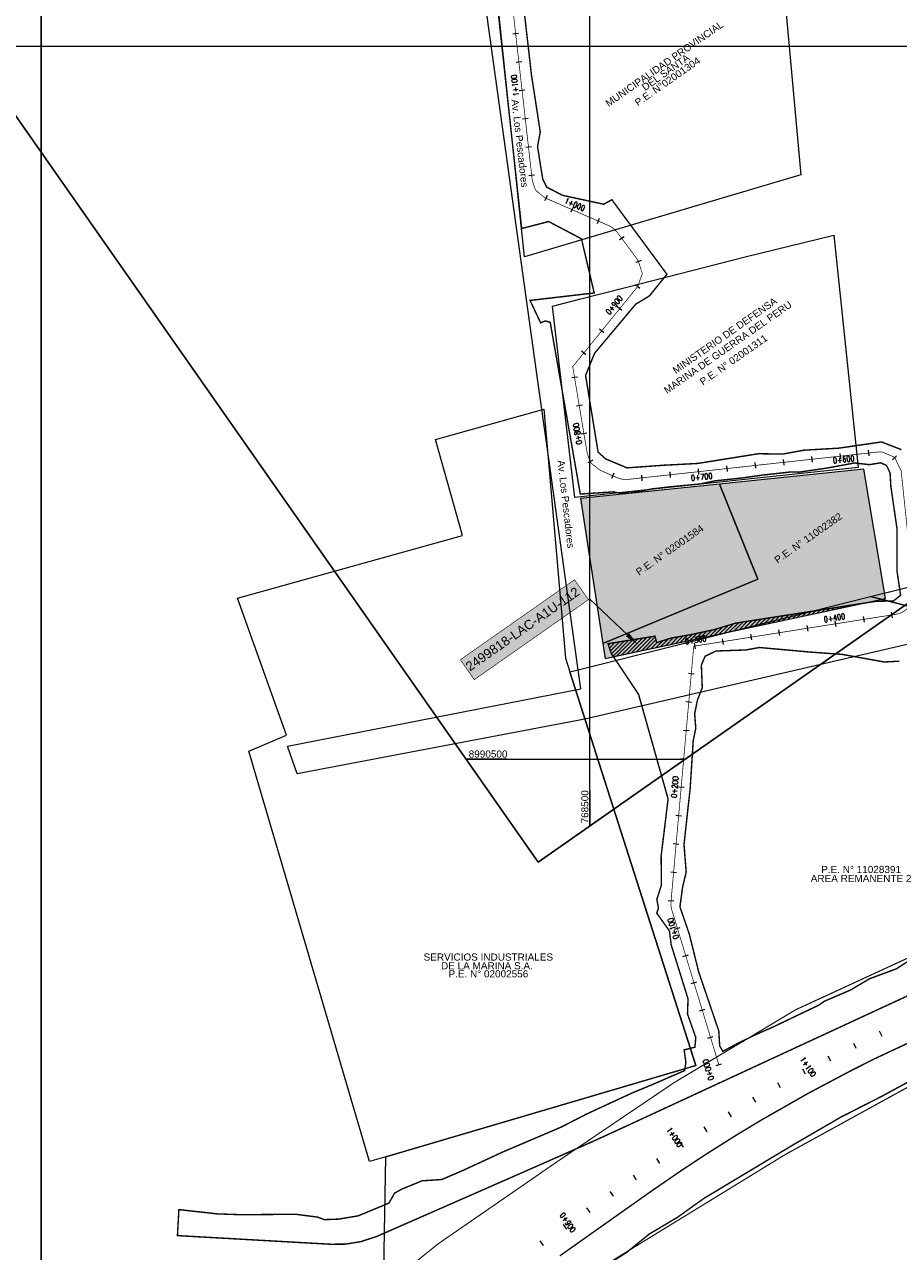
# Model space of a CAD drawing. Header units: millimetres. Extents: x 0 to 796729, y 0 to 9016813.
# Tile 4 of 17: x 768103 to 768716, y 8990155 to 8991015. Entities that reach past the tile are written whole.
import ezdxf
from ezdxf import colors
from ezdxf.entities.mleader import LeaderData, LeaderLine
from ezdxf.enums import TextEntityAlignment as Align
from ezdxf.math import Vec2, Vec3

# ---------------------------------------------------------------- set-up
doc = ezdxf.new("R2010")
doc.units = ezdxf.units.MM
doc.linetypes.add('TRAZO_Y_PUNTO', pattern=[1, 0.5, -0.25, 0, -0.25])
for name, color, linetype in [('Codigo', 7, 'Continuous'), ('COORD', 7, 'Continuous'), ('Eje_Lacramarca', 24, 'TRAZO_Y_PUNTO'), ('Estacas', 7, 'Continuous'), ('Faja Marginal', 190, 'Continuous'), ('GRILLA 3', 7, 'Continuous'), ('Leyenda', 7, 'Continuous'), ('Limite Constructivo', 230, 'Continuous'), ('MARCO', 7, 'Continuous'), ('N° de Partidas Electronicas', 7, 'Continuous'), ('Predios del Estado', 5, 'Continuous'), ('Predios Inscritos', 84, 'Continuous'), ('Progresiva', 7, 'Continuous'), ('SIN TASACION', 1, 'Continuous')]:
    doc.layers.add(name, color=color, linetype=linetype)
doc.layers.add('SOLIDO_PROP_PRIVADA', color=7, linetype='Continuous', true_color=0xcde7b6)
doc.styles.add('ROMANS', font='romans.shx', dxfattribs={"width": 0.75, "bigfont": 'bigfont.shx'})
doc.styles.add('SANSSERIF', font='sanss___.ttf')
doc.styles.get("Standard").update_dxf_attribs({"font": 'arial.ttf'})
doc.dimstyles.get("Standard").update_dxf_attribs({"dimtxt": 0.18, "dimasz": 0.18, "dimexe": 0.18, "dimexo": 0.0625, "dimgap": 0.09, "dimtad": 0, "dimtih": 1, "dimtoh": 1, "dimdec": 4, "dimzin": 0, "dimdsep": 46, "dimtxsty": 'Standard', "dimcen": 0.09, "dimadec": 0, "dimazin": 0, "dimtfac": 1, "dimtdec": 4, "dimtofl": 0, "dimtmove": 0, "dimatfit": 3, "dimfxl": 1, "dimtolj": 1, "dimtzin": 0, "dimarcsym": 0})
picture_1 = doc.add_image_def('image1.ecw', size_in_pixel=(287180, 487828))

# ---------------------------------------------------------------- blocks, each defined once
blk = doc.blocks.new('*D7')
at = {"layer": 'COORD', "color": 0, "lineweight": -2, "transparency": 16777216}
blk.add_line((768500, 8990453.29), (768500, 8990477.87), dxfattribs=at)
at = {"layer": 'Defpoints', "color": 0, "transparency": 16777216}
for p in [(768500, 8990454.23), (768500, 8990453.23), (0, 25.38)]:
    blk.add_point(p, dxfattribs=at)
at = {"layer": 'COORD', "color": 0, "transparency": 16777216, "insert": (768496.45, 8990466.55), "char_height": 5, "attachment_point": 5, "rotation": 90}
blk.add_mtext('\\A1;768500', dxfattribs=at)
blk = doc.blocks.new('*D8')
at = {"layer": 'COORD', "color": 0, "lineweight": -2, "transparency": 16777216}
blk.add_line((769000, 8990803.39), (769000, 8990827.97), dxfattribs=at)
at = {"layer": 'Defpoints', "color": 0, "transparency": 16777216}
for p in [(769000, 8990804.33), (769000, 8990803.33), (0, 375.48)]:
    blk.add_point(p, dxfattribs=at)
at = {"layer": 'COORD', "color": 0, "transparency": 16777216, "insert": (768996.45, 8990816.65), "char_height": 5, "attachment_point": 5, "rotation": 90}
blk.add_mtext('\\A1;769000', dxfattribs=at)
blk = doc.blocks.new('*D9')
at = {"layer": 'COORD', "color": 0, "lineweight": -2, "transparency": 16777216}
blk.add_line((769500, 8991153.5), (769500, 8991178.08), dxfattribs=at)
at = {"layer": 'Defpoints', "color": 0, "transparency": 16777216}
for p in [(769500, 8991154.43), (769500, 8991153.43), (0, 725.58)]:
    blk.add_point(p, dxfattribs=at)
at = {"layer": 'COORD', "color": 0, "transparency": 16777216, "insert": (769496.45, 8991166.76), "char_height": 5, "attachment_point": 5, "rotation": 90}
blk.add_mtext('\\A1;769500', dxfattribs=at)
blk = doc.blocks.new('*D10')
at = {"layer": 'COORD', "color": 0, "lineweight": -2, "transparency": 16777216}
blk.add_line((768413.3, 8990500), (768441.81, 8990500), dxfattribs=at)
at = {"layer": 'Defpoints', "color": 0, "transparency": 16777216}
for p in [(768413.24, 8990500), (768414.24, 8990500), (740.3, 0)]:
    blk.add_point(p, dxfattribs=at)
at = {"layer": 'COORD', "color": 0, "transparency": 16777216, "insert": (768428.53, 8990503.55), "char_height": 5, "attachment_point": 5}
blk.add_mtext('\\A1;8990500', dxfattribs=at)
blk = doc.blocks.new('*D13')
at = {"layer": 'COORD', "color": 0, "lineweight": -2, "transparency": 16777216}
blk.add_line((768305.31, 8992000), (768333.82, 8992000), dxfattribs=at)
at = {"layer": 'Defpoints', "color": 0, "transparency": 16777216}
for p in [(768305.25, 8992000), (768306.25, 8992000), (632.31, 0)]:
    blk.add_point(p, dxfattribs=at)
at = {"layer": 'COORD', "color": 0, "transparency": 16777216, "insert": (768320.53, 8991996.45), "char_height": 5, "attachment_point": 5}
blk.add_mtext('\\A1;8992000', dxfattribs=at)

msp = doc.modelspace()

# ---------------------------------------------------------------- hatches: boundary and pattern name
at = {"layer": 'Codigo', "linetype": 'Continuous', "lineweight": 13, "ltscale": 0.1, "true_color": 0xffffff}
h = msp.add_hatch(color=7, dxfattribs=at)
h.dxf.hatch_style = 1
h.paths.add_polyline_path([(768498.97, 8990611.86), (768489.18, 8990625.83), (768409.09, 8990569.72), (768418.87, 8990555.75)])
at = {"layer": 'SIN TASACION'}
h = msp.add_hatch(dxfattribs=at)
h.set_pattern_fill('ANSI31', color=1, scale=0.6000010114)
h.paths.add_polyline_path([(768691.93, 8990609.36), (768516.46, 8990571.9), (768514.9, 8990574.26), (768512.66, 8990581.01), (768545.63, 8990586.25), (768546.8, 8990581.69), (768556.92, 8990584.92), (768570.14, 8990587.23), (768586.87, 8990590.78), (768602.38, 8990595.43)])
at = {"layer": 'SOLIDO_PROP_PRIVADA', "transparency": 33554556}
h = msp.add_hatch(color=256, dxfattribs=at)
h.dxf.hatch_style = 1
h.paths.add_polyline_path([(769011.64, 8992163.83), (769080.85, 8992098.76), (769041.47, 8992056.87), (768994.11, 8992101.39), (768954.73, 8992059.49), (768932.87, 8992080.04)])
h.paths.add_polyline_path([(768730.68, 8992140.93), (768677.11, 8992081.54), (768593.56, 8992156.88), (768647.14, 8992216.28)])
h.paths.add_polyline_path([(768593.56, 8992156.88), (768625.11, 8992128.42), (768571.54, 8992069.01), (768549.18, 8992089.02), (768541.56, 8992203.76)])
h.paths.add_polyline_path([(768677.11, 8992081.54), (768623.52, 8992022.13), (768571.54, 8992069.01), (768625.11, 8992128.42)])
h.paths.add_polyline_path([(768503.48, 8992200.34), (768512.99, 8992000.56), (768313.22, 8991991.05), (768308.46, 8992090.94), (768408.35, 8992095.7), (768403.6, 8992195.58)])
h.paths.add_polyline_path([(768772.13, 8991642.09), (768360.9, 8991564.18), (768356.63, 8991586.84), (768410.84, 8991597.04), (768395.75, 8991677.18), (768752.52, 8991746.23)])
h.paths.add_polyline_path([(768376.91, 8991567.22), (768603.88, 8991610.21), (768605.79, 8991588.5), (768379.84, 8991549.46), (768376.91, 8991567.22)])
h.paths.add_polyline_path([(768605.79, 8991588.5), (768613.94, 8991495.46), (768394.93, 8991457.69), (768379.84, 8991549.46)])
h.paths.add_polyline_path([(768410.02, 8991365.92), (768394.93, 8991457.69), (768613.94, 8991495.46), (768622.1, 8991402.41)])
h.paths.add_polyline_path([(768425.11, 8991274.15), (768410.02, 8991365.92), (768622.1, 8991402.41), (768630.11, 8991309.36)])
h.paths.add_polyline_path([(768440.2, 8991182.39), (768425.11, 8991274.15), (768630.11, 8991309.36), (768639.04, 8991211.76)])
h.paths.add_polyline_path([(768707.43, 8990612.67), (768692.22, 8990703.51), (768590.76, 8990692.96), (768617.76, 8990626.21), (768509.06, 8990581.04), (768510.67, 8990570.67)])
h.paths.add_polyline_path([(768590.76, 8990692.96), (768493.29, 8990682.83), (768509.06, 8990581.04), (768617.76, 8990626.21)])
h.paths.add_polyline_path([(769109.23, 8991289.15), (768970.25, 8991148.13), (768956.73, 8991161.48), (768971.79, 8991223.89), (768995.09, 8991287.31), (769032.31, 8991364.96)])
h.paths.add_polyline_path([(769001.13, 8991117.33), (769039.46, 8991080.72), (768979.8, 8991018.78), (768941.47, 8991055.39)])

# ---------------------------------------------------------------- linework, layer by layer
at = {"layer": 'Codigo', "color": 250, "lineweight": 13, "const_width": 0.417, "elevation": 28.41}
msp.add_lwpolyline([(768409.09, 8990569.72), (768489.18, 8990625.83), (768498.97, 8990611.86), (768418.87, 8990555.75)], close=True, dxfattribs=at)
at = {"layer": 'Eje_Lacramarca', "linetype": 'TRAZO_Y_PUNTO', "lineweight": 13, "ltscale": 20, "const_width": 0.5, "flags": 128}
msp.add_lwpolyline([(768590.4, 8990285.71), (768588.21, 8990292.88), (768587.49, 8990295.28), (768586.76, 8990297.67), (768584.58, 8990304.84), (768581.67, 8990314.41), (768578.77, 8990323.98), (768575.86, 8990333.55), (768572.95, 8990343.12), (768570.04, 8990352.68), (768567.14, 8990362.25), (768564.23, 8990371.82), (768561.32, 8990381.39), (768558.85, 8990389.53), (768558.41, 8990390.96), (768557.46, 8990394.09), (768557.43, 8990394.2), (768557.18, 8990395.12), (768556.86, 8990397.04), (768556.79, 8990399.36), (768556.81, 8990399.62), (768556.83, 8990399.95), (768556.91, 8990400.74), (768557.2, 8990404.03), (768557.79, 8990410.7), (768558.68, 8990420.66), (768559.57, 8990430.62), (768560.45, 8990440.58), (768561.34, 8990450.54), (768562.23, 8990460.5), (768563.11, 8990470.46), (768564, 8990480.42), (768564.89, 8990490.39), (768565.78, 8990500.35), (768566.66, 8990510.31), (768567.11, 8990515.29), (768567.55, 8990520.27), (768568.44, 8990530.23), (768569.32, 8990540.19), (768570.21, 8990550.15), (768571.1, 8990560.11), (768571.72, 8990567.08), (768572.27, 8990573.24), (768572.77, 8990578.88), (768572.8, 8990579.21), (768575.04, 8990579.56), (768578.35, 8990580.08), (768578.45, 8990580.1), (768578.63, 8990580.13), (768579.51, 8990580.26), (768579.83, 8990580.32), (768580.09, 8990580.36), (768580.23, 8990580.38), (768581.42, 8990580.57), (768581.42, 8990580.57), (768581.6, 8990580.59), (768581.95, 8990580.65), (768582.39, 8990580.72), (768582.49, 8990580.74), (768582.69, 8990580.77), (768583.31, 8990580.86), (768583.45, 8990580.89), (768583.45, 8990580.89), (768583.49, 8990580.89), (768583.49, 8990580.89), (768583.55, 8990580.9), (768583.61, 8990580.91), (768583.71, 8990580.93), (768583.76, 8990580.94), (768583.8, 8990580.94), (768583.82, 8990580.95), (768583.84, 8990580.95), (768583.86, 8990580.95), (768583.87, 8990580.95), (768583.88, 8990580.96), (768583.91, 8990580.96), (768583.91, 8990580.96), (768584.04, 8990580.98), (768584.06, 8990580.98), (768584.12, 8990580.99), (768584.18, 8990581), (768584.26, 8990581.01), (768584.32, 8990581.02), (768584.48, 8990581.05), (768588.43, 8990581.67), (768593.37, 8990582.45), (768603.25, 8990584.01), (768608.19, 8990584.79), (768613.13, 8990585.57), (768615.76, 8990585.99), (768617.39, 8990586.24), (768618.99, 8990586.5), (768623, 8990587.13), (768632.88, 8990588.69), (768642.76, 8990590.25), (768652.64, 8990591.81), (768662.52, 8990593.37), (768672.39, 8990594.92), (768682.27, 8990596.48), (768692.15, 8990598.04), (768702.03, 8990599.6), (768708.56, 8990600.63), (768711.9, 8990601.16), (768714.38, 8990601.55), (768716.1, 8990601.93), (768717.66, 8990602.45), (768718.79, 8990602.96), (768719.97, 8990603.62), (768721.2, 8990604.46), (768721.93, 8990605.05), (768723.13, 8990606.22), (768724.03, 8990607.28), (768725.64, 8990609.87), (768726.66, 8990612.63), (768727.09, 8990618.09), (768726.62, 8990622.55), (768725.58, 8990632.5), (768724.55, 8990642.45), (768723.51, 8990652.39), (768722.47, 8990662.34), (768721.43, 8990672.28), (768720.4, 8990682.23), (768719.36, 8990692.18), (768718.34, 8990701.9), (768718.32, 8990702.12), (768714.06, 8990710.97), (768712.79, 8990712.12), (768705.27, 8990715.34), (768701.63, 8990715.38), (768695.31, 8990714.69), (768685.37, 8990713.6), (768675.43, 8990712.51), (768665.49, 8990711.42), (768655.55, 8990710.33), (768645.61, 8990709.25), (768640.64, 8990708.7), (768635.67, 8990708.16), (768625.73, 8990707.07), (768615.79, 8990705.98), (768605.85, 8990704.89), (768595.91, 8990703.8), (768585.97, 8990702.71), (768576.03, 8990701.62), (768566.09, 8990700.53), (768556.15, 8990699.44), (768546.21, 8990698.35), (768536.27, 8990697.26), (768526.63, 8990696.2), (768526.63, 8990696.2), (768526.33, 8990696.17), (768522.68, 8990696.31), (768522.67, 8990696.31), (768522.67, 8990696.31), (768518.88, 8990697.44), (768516.72, 8990698.4), (768507.59, 8990702.48), (768506.92, 8990702.77), (768501.11, 8990707.34), (768500.09, 8990708.83), (768498.15, 8990714.11), (768497.43, 8990718.39), (768495.78, 8990728.25), (768494.13, 8990738.12), (768492.48, 8990747.98), (768490.83, 8990757.84), (768489.18, 8990767.71), (768489.04, 8990768.58), (768487.99, 8990774.81), (768487.91, 8990775.32), (768491.67, 8990779.95), (768492.21, 8990780.62), (768492.79, 8990781.33), (768494.91, 8990783.95), (768498.06, 8990787.83), (768498.39, 8990788.23), (768499.92, 8990790.12), (768499.92, 8990790.12), (768501.95, 8990792.62), (768502.28, 8990793.03), (768502.28, 8990793.03), (768508.25, 8990800.39), (768514.55, 8990808.15), (768520.85, 8990815.92), (768527.15, 8990823.68), (768533.32, 8990831.28), (768533.45, 8990831.45), (768536.7, 8990840.48), (768536.7, 8990840.71), (768533.74, 8990849.83), (768533.59, 8990850.03), (768527.65, 8990858.07), (768521.71, 8990866.12), (768519.36, 8990869.3), (768516.61, 8990872.15), (768514.91, 8990873.33), (768513.22, 8990874.19), (768505.79, 8990877.43), (768496.62, 8990881.42), (768487.46, 8990885.42), (768478.29, 8990889.41), (768469.12, 8990893.41), (768468.54, 8990893.66), (768462.4, 8990898.55), (768461.61, 8990899.74), (768459.54, 8990905.84), (768459.14, 8990909.32), (768458.02, 8990919.26), (768456.89, 8990929.2), (768455.77, 8990939.13), (768454.64, 8990949.07), (768453.52, 8990959.01), (768452.39, 8990968.94), (768451.27, 8990978.88), (768450.14, 8990988.81), (768449.02, 8990998.75), (768447.89, 8991008.69), (768446.77, 8991018.62), (768445.65, 8991028.56), (768445.45, 8991030.28), (768446.62, 8991038.04), (768446.75, 8991038.34), (768451.09, 8991043.86), (768451.09, 8991043.86), (768451.5, 8991044.17), (768452.53, 8991044.93), (768452.53, 8991044.93), (768453.43, 8991045.6), (768461.48, 8991051.54), (768461.87, 8991051.83), (768465.89, 8991054.8), (768469.91, 8991057.77), (768473.93, 8991060.74), (768477.95, 8991063.71), (768479.06, 8991064.53), (768482.52, 8991067.09), (768482.87, 8991067.34), (768484.88, 8991067.57), (768484.97, 8991067.58), (768485, 8991067.59), (768485.38, 8991067.63), (768485.47, 8991067.64), (768485.77, 8991067.67), (768485.96, 8991067.69), (768486.06, 8991067.71), (768486.09, 8991067.71), (768486.13, 8991067.71), (768486.2, 8991067.72), (768486.21, 8991067.72), (768486.8, 8991067.79), (768486.98, 8991067.81), (768486.99, 8991067.81), (768487.12, 8991067.83), (768487.57, 8991067.88), (768496.19, 8991068.85), (768506.12, 8991069.97), (768516.06, 8991071.09), (768526, 8991072.21), (768535.93, 8991073.34), (768545.87, 8991074.46), (768555.81, 8991075.58), (768565.74, 8991076.7), (768575.68, 8991077.82), (768585.62, 8991078.95), (768595.56, 8991080.07), (768605.49, 8991081.19), (768615.43, 8991082.31), (768625.37, 8991083.43), (768625.79, 8991083.48), (768631.01, 8991085.06), (768634.35, 8991087.39), (768635.12, 8991088.15), (768636.37, 8991089.67), (768637.01, 8991090.64), (768637.95, 8991092.43), (768638.29, 8991093.27), (768639.03, 8991096.03), (768639.23, 8991099.01), (768638.75, 8991102.37), (768637.43, 8991105.72), (768635.19, 8991108.85), (768632.58, 8991111.66), (768631.01, 8991113.35), (768629.74, 8991114.71), (768626.36, 8991118.34), (768624.2, 8991120.67), (768617.39, 8991128), (768610.59, 8991135.32), (768603.78, 8991142.65), (768596.97, 8991149.97), (768590.17, 8991157.3), (768583.36, 8991164.62), (768576.55, 8991171.95), (768569.74, 8991179.28), (768562.94, 8991186.6), (768561.98, 8991187.63), (768556.13, 8991193.93), (768549.32, 8991201.25), (768546.5, 8991204.29), (768541.8, 8991207.71), (768540.46, 8991208.26), (768533.26, 8991208.98), (768532.02, 8991208.8), (768522.12, 8991207.39), (768512.23, 8991205.98), (768502.33, 8991204.56), (768492.43, 8991203.15), (768482.53, 8991201.74), (768472.63, 8991200.33), (768467.62, 8991199.61), (768462.7, 8991199.72), (768456.4, 8991202.48), (768454.15, 8991204.55), (768450.49, 8991212.42), (768450.31, 8991213.6), (768448.87, 8991223.5), (768447.42, 8991233.39), (768445.98, 8991243.29), (768444.53, 8991253.18), (768443.09, 8991263.08), (768441.65, 8991272.97), (768440.2, 8991282.87), (768438.76, 8991292.76), (768437.31, 8991302.66), (768435.87, 8991312.55), (768434.42, 8991322.45), (768432.98, 8991332.34), (768431.98, 8991339.18), (768431.23, 8991342.17), (768430.65, 8991343.54), (768428.09, 8991347.31), (768425.4, 8991350.19), (768418.6, 8991357.52), (768411.79, 8991364.84), (768404.98, 8991372.17), (768403.87, 8991373.37), (768400.2, 8991380.3), (768400.11, 8991380.72), (768400.49, 8991388.14), (768401.22, 8991390.52), (768404.16, 8991400.08), (768407.1, 8991409.64), (768410.04, 8991419.2), (768412.98, 8991428.76), (768414.32, 8991433.1), (768414.97, 8991438.25), (768414.96, 8991438.49), (768413.85, 8991443.32), (768411.94, 8991447.96), (768408.13, 8991457.21), (768404.32, 8991466.45), (768400.51, 8991475.7), (768396.7, 8991484.95), (768392.9, 8991494.19), (768389.09, 8991503.44), (768385.28, 8991512.69), (768381.47, 8991521.93), (768381.34, 8991522.26), (768379.03, 8991527.85), (768376.12, 8991534.93), (768374.62, 8991538.58), (768380.23, 8991540.9), (768386.76, 8991543.58), (768390.94, 8991545.31), (768394.95, 8991546.96), (768404.2, 8991550.77), (768410.07, 8991553.19), (768410.42, 8991553.33), (768410.84, 8991553.51), (768413.29, 8991554.89), (768414.51, 8991555.83), (768415.34, 8991556.6), (768416.36, 8991557.73), (768417.83, 8991559.86), (768418.64, 8991561.51), (768419.16, 8991562.78), (768419.42, 8991563.39), (768423.01, 8991572.01), (768426.86, 8991581.24), (768430.7, 8991590.47), (768434.55, 8991599.7), (768437.54, 8991606.88), (768438.54, 8991608.86), (768442.33, 8991613.1), (768446.06, 8991615.18), (768449.6, 8991616.08), (768455.88, 8991616.88), (768465.8, 8991618.16), (768475.72, 8991619.43), (768485.64, 8991620.7), (768495.56, 8991621.97), (768500.52, 8991622.6), (768505.48, 8991623.24), (768509.07, 8991623.7), (768513.02, 8991623.69), (768515.38, 8991623.18), (768516.83, 8991622.66), (768524.64, 8991619.4), (768533.87, 8991615.56), (768539.95, 8991613.03), (768541.82, 8991612.24), (768543.12, 8991611.77), (768543.56, 8991611.64), (768546.1, 8991611.16), (768547.62, 8991611.08), (768548.76, 8991611.12), (768552.94, 8991612.03), (768553, 8991612.05), (768553.42, 8991612.22), (768553.77, 8991612.36), (768562.19, 8991615.83), (768571.43, 8991619.64), (768577.17, 8991622), (768580.46, 8991623.87), (768584.51, 8991628.41), (768586, 8991631.98), (768586.42, 8991637.96), (768585.92, 8991641.89), (768584.63, 8991651.81), (768583.35, 8991661.72), (768582.06, 8991671.64), (768580.78, 8991681.56), (768579.49, 8991691.48), (768578.21, 8991701.39), (768576.92, 8991711.31), (768575.64, 8991721.23), (768574.35, 8991731.14), (768573.07, 8991741.06), (768571.78, 8991750.98), (768570.49, 8991760.89), (768569.21, 8991770.81), (768567.92, 8991780.73), (768566.94, 8991788.33), (768566.46, 8991790.61), (768565.92, 8991792.16), (768563.95, 8991795.59), (768561.28, 8991799.08), (768555.21, 8991807.03), (768551.26, 8991812.19), (768549.48, 8991815.19), (768549.29, 8991815.62), (768548.28, 8991819.45), (768547.56, 8991824.96), (768546.28, 8991834.88), (768544.99, 8991844.8), (768543.71, 8991854.71), (768542.42, 8991864.63), (768541.14, 8991874.55), (768539.85, 8991884.47), (768538.57, 8991894.38), (768537.28, 8991904.3), (768536, 8991914.22), (768534.71, 8991924.13), (768533.43, 8991934.05), (768532.14, 8991943.97), (768530.86, 8991953.89), (768530.21, 8991958.84), (768529.57, 8991963.8), (768528.93, 8991968.76), (768528.29, 8991973.72), (768527, 8991983.64), (768526.36, 8991988.6), (768526.07, 8991990.83), (768525.81, 8991992.8), (768525.72, 8991993.55), (768525.56, 8991994.75), (768524.43, 8992003.47), (768523.15, 8992013.39), (768521.86, 8992023.31), (768520.58, 8992033.22), (768519.89, 8992038.54), (768519.78, 8992042.68), (768519.83, 8992043.17), (768521.65, 8992049.69), (768523.25, 8992052.45), (768525.9, 8992055.57), (768529.18, 8992058.11), (768530.66, 8992059.03), (768532.23, 8992060), (768536.67, 8992062.75), (768539.16, 8992064.3), (768542.15, 8992066.16), (768547.66, 8992069.57), (768556.15, 8992074.84), (768564.65, 8992080.12), (768570.67, 8992083.85), (768574.92, 8992086.49), (768579.17, 8992089.12), (768583.42, 8992091.76), (768585.65, 8992093.14), (768585.65, 8992093.14), (768585.67, 8992093.15), (768585.67, 8992093.16), (768587.66, 8992094.39), (768591.91, 8992097.03), (768596.16, 8992099.66), (768600.41, 8992102.3), (768600.67, 8992102.46), (768607.14, 8992106.48), (768615.64, 8992111.75), (768624.14, 8992117.02), (768632.63, 8992122.29), (768639.22, 8992126.38), (768641.21, 8992127.42), (768648.71, 8992128.58), (768651, 8992128.17), (768657.58, 8992124.55), (768659.34, 8992122.9), (768663.99, 8992118.53), (768666.63, 8992116.06), (768673.92, 8992109.21), (768675.62, 8992107.62), (768678.47, 8992105.51), (768678.47, 8992105.51), (768682.28, 8992103.98), (768682.49, 8992103.92), (768684.48, 8992103.59), (768684.5, 8992103.59), (768686.52, 8992103.53), (768692.06, 8992104.79), (768693.97, 8992105.79), (768700.64, 8992109.93), (768706.06, 8992113.29), (768709.13, 8992115.2), (768717.63, 8992120.47), (768726.13, 8992125.74), (768734.63, 8992131.01), (768743.12, 8992136.28), (768751.62, 8992141.56), (768760.12, 8992146.83), (768768.62, 8992152.1), (768777.11, 8992157.37), (768785.61, 8992162.64), (768785.74, 8992162.73), (768785.74, 8992162.73), (768785.74, 8992162.73), (768795.03, 8992165.69), (768798.27, 8992165.63), (768798.27, 8992165.63), (768804.75, 8992163.85), (768809.97, 8992160.31), (768809.97, 8992160.31), (768809.97, 8992160.31), (768809.97, 8992160.31), (768812.65, 8992157.81), (768819.94, 8992150.96), (768827.08, 8992144.25), (768827.23, 8992144.12), (768828.48, 8992142.94), (768829.66, 8992141.83), (768834.52, 8992137.27), (768834.6, 8992137.2), (768836.02, 8992135.87), (768837.69, 8992134.3), (768841.81, 8992130.43), (768849.1, 8992123.59), (768856.39, 8992116.74), (768863.69, 8992109.9), (768870.98, 8992103.06), (768878.27, 8992096.21), (768885.56, 8992089.37), (768886.93, 8992088.09), (768892.85, 8992082.53), (768900.14, 8992075.68), (768905.61, 8992070.55), (768905.91, 8992070.27), (768905.96, 8992070.22), (768906.03, 8992070.16), (768906.5, 8992069.71), (768906.57, 8992069.65), (768906.6, 8992069.62), (768906.63, 8992069.59), (768906.67, 8992069.56), (768906.67, 8992069.55), (768906.88, 8992069.36), (768906.88, 8992069.36), (768906.92, 8992069.32), (768906.94, 8992069.31), (768906.97, 8992069.28), (768907.03, 8992069.22), (768907.47, 8992068.8), (768907.53, 8992068.75), (768907.57, 8992068.71), (768908.57, 8992067.77), (768908.69, 8992067.66), (768908.83, 8992067.53), (768909.41, 8992066.99), (768909.43, 8992066.97), (768909.43, 8992066.97), (768909.52, 8992066.88), (768909.61, 8992066.8), (768909.64, 8992066.77), (768909.71, 8992066.71), (768910.07, 8992066.37), (768910.12, 8992066.32), (768910.2, 8992066.25), (768910.22, 8992066.23), (768910.7, 8992065.77), (768910.74, 8992065.74), (768910.77, 8992065.71), (768910.78, 8992065.7), (768910.98, 8992065.51), (768911.04, 8992065.46), (768911.04, 8992065.45), (768911.04, 8992065.45), (768911.09, 8992065.41), (768911.16, 8992065.35), (768911.23, 8992065.28), (768911.26, 8992065.25), (768911.28, 8992065.23), (768911.32, 8992065.19), (768911.36, 8992065.16), (768911.36, 8992065.16), (768911.99, 8992064.57), (768911.99, 8992064.57), (768912.09, 8992064.6), (768912.36, 8992064.68), (768912.37, 8992064.68), (768912.38, 8992064.69), (768912.94, 8992064.85), (768912.94, 8992064.85), (768912.95, 8992064.86), (768913.37, 8992064.98), (768913.52, 8992065.03), (768913.61, 8992065.06), (768913.73, 8992065.09), (768913.83, 8992065.12), (768913.85, 8992065.13), (768916.55, 8992065.95), (768920.36, 8992067.1), (768922.04, 8992067.6), (768922.57, 8992067.77), (768923.63, 8992068.08), (768923.63, 8992068.09), (768925.16, 8992068.55), (768934.73, 8992071.44), (768942.39, 8992073.75), (768944.26, 8992074.46), (768945.99, 8992075.38), (768949.05, 8992077.89), (768951.83, 8992080.85), (768958.68, 8992088.14), (768965.52, 8992095.44), (768972.36, 8992102.73), (768979.21, 8992110.02), (768986.05, 8992117.31), (768992.9, 8992124.6), (768999.74, 8992131.89), (769003.16, 8992135.54), (769006.58, 8992139.18), (769013.43, 8992146.48), (769014.71, 8992147.84)], dxfattribs=at)
at = {"layer": 'Estacas', "linetype": 'Continuous', "lineweight": 13}
for p, q in [((768704.88, 8990305.51), (768703.19, 8990309.13)), ((768704.88, 8990305.51), (768703.19, 8990309.13)), ((768686.84, 8990296.92), (768685.11, 8990300.53)), ((768686.84, 8990296.92), (768685.11, 8990300.53)), ((768668.95, 8990288.11), (768667.12, 8990291.67)), ((768668.95, 8990288.11), (768667.12, 8990291.67)), ((768651.22, 8990278.96), (768649.3, 8990282.47)), ((768651.22, 8990278.96), (768649.3, 8990282.47)), ((768633.67, 8990269.37), (768631.75, 8990272.88)), ((768633.67, 8990269.37), (768631.75, 8990272.88)), ((768616.36, 8990259.45), (768614.36, 8990262.91)), ((768616.36, 8990259.45), (768614.36, 8990262.91)), ((768599.24, 8990249.22), (768597.14, 8990252.63)), ((768599.24, 8990249.22), (768597.14, 8990252.63)), ((768582.31, 8990238.67), (768580.13, 8990242.03)), ((768582.31, 8990238.67), (768580.13, 8990242.03)), ((768565.57, 8990227.77), (768563.35, 8990231.1)), ((768565.57, 8990227.77), (768563.35, 8990231.1)), ((768549.1, 8990216.48), (768546.83, 8990219.77)), ((768549.1, 8990216.48), (768546.83, 8990219.77)), ((768532.74, 8990205.01), (768530.43, 8990208.28)), ((768532.74, 8990205.01), (768530.43, 8990208.28)), ((768516.41, 8990193.46), (768514.1, 8990196.73)), ((768516.41, 8990193.46), (768514.1, 8990196.73)), ((768500.08, 8990181.91), (768497.77, 8990185.18)), ((768500.08, 8990181.91), (768497.77, 8990185.18)), ((768483.76, 8990170.36), (768481.45, 8990173.63)), ((768483.76, 8990170.36), (768481.45, 8990173.63)), ((768467.43, 8990158.82), (768465.12, 8990162.08)), ((768467.43, 8990158.82), (768465.12, 8990162.08))]:
    msp.add_line(p, q, dxfattribs=at)
at = {"layer": 'Estacas', "lineweight": 13}
for points in [[(768449.88, 8991008.91), (768445.91, 8991008.46)], [(768452.13, 8990989.04), (768448.16, 8990988.59)], [(768454.38, 8990969.17), (768450.41, 8990968.72)], [(768456.63, 8990949.29), (768452.66, 8990948.84)], [(768458.88, 8990929.42), (768454.91, 8990928.97)], [(768461.13, 8990909.55), (768457.16, 8990909.1)], [(768469.92, 8990895.24), (768468.32, 8990891.57)], [(768488.26, 8990887.25), (768486.66, 8990883.58)], [(768506.56, 8990879.19), (768504.96, 8990875.52)], [(768524.02, 8990866.35), (768520.62, 8990864.23)], [(768535.87, 8990849.74), (768532.1, 8990848.4)], [(768535, 8990830.19), (768531.9, 8990832.71)], [(768522.4, 8990814.66), (768519.3, 8990817.18)], [(768509.8, 8990799.13), (768506.7, 8990801.65)], [(768497.2, 8990783.6), (768494.1, 8990786.12)], [(768491.15, 8990768.04), (768487.21, 8990767.38)], [(768494.45, 8990748.31), (768490.51, 8990747.65)], [(768497.76, 8990728.58), (768493.81, 8990727.92)], [(768695.1, 8990716.68), (768695.53, 8990712.71)], [(768501.92, 8990709.68), (768498.42, 8990707.74)], [(768615.57, 8990707.97), (768616.01, 8990703.99)], [(768635.45, 8990710.14), (768635.89, 8990706.17)], [(768655.33, 8990712.32), (768655.77, 8990708.35)], [(768675.21, 8990714.5), (768675.65, 8990710.53)], [(768715.08, 8990712.73), (768712.19, 8990709.97)], [(768516.77, 8990700.57), (768515.2, 8990696.89)], [(768555.93, 8990701.43), (768556.36, 8990697.45)], [(768575.81, 8990703.61), (768576.25, 8990699.63)], [(768595.69, 8990705.79), (768596.13, 8990701.81)], [(768536.05, 8990699.25), (768536.48, 8990695.27)], [(768672.71, 8990592.95), (768672.08, 8990596.9)], [(768692.47, 8990595.99), (768691.85, 8990599.94)], [(768712.22, 8990599.18), (768711.59, 8990603.14)], [(768613.44, 8990583.59), (768612.82, 8990587.55)], [(768633.19, 8990586.71), (768632.57, 8990590.66)], [(768652.95, 8990589.83), (768652.33, 8990593.78)], [(768573.93, 8990577.36), (768573.3, 8990581.31)], [(768593.68, 8990580.48), (768593.06, 8990584.43)], [(768569.11, 8990560.29), (768573.09, 8990559.93)], [(768567.33, 8990540.37), (768571.32, 8990540.01)], [(768565.56, 8990520.44), (768569.54, 8990520.09)], [(768563.78, 8990500.52), (768567.77, 8990500.17)], [(768562.01, 8990480.6), (768565.99, 8990480.25)], [(768560.24, 8990460.68), (768564.22, 8990460.33)], [(768558.46, 8990440.76), (768562.45, 8990440.41)], [(768556.69, 8990420.84), (768560.67, 8990420.48)], [(768554.91, 8990400.92), (768558.9, 8990400.56)], [(768559.41, 8990380.81), (768563.24, 8990381.97)], [(768565.22, 8990361.67), (768569.05, 8990362.83)], [(768571.04, 8990342.53), (768574.86, 8990343.7)], [(768576.85, 8990323.4), (768580.68, 8990324.56)], [(768582.67, 8990304.26), (768586.49, 8990305.43)], [(768588.48, 8990285.13), (768592.31, 8990286.29)]]:
    msp.add_lwpolyline(points, dxfattribs=at)
at = {"layer": 'Faja Marginal', "const_width": 0.8}
for points in [[(768260.92, 8990015.27), (768315.7, 8990097.84), (768393.81, 8990160.23), (768476.1, 8990217.03), (768558.93, 8990273.06), (768644.45, 8990324.28), (768735.24, 8990366.14), (768821.34, 8990416.73), (768888.55, 8990489.71), (768924.86, 8990581.59), (768919.74, 8990681.39), (768912.16, 8990781.1), (768904.84, 8990880.7), (768897.43, 8990980.42), (768889.33, 8991080.08)], [(768969.98, 8991041.08), (768977.22, 8990941.35), (768995.1, 8990843.05), (769001.32, 8990743.51), (769002.24, 8990643.54), (768993.56, 8990544.43), (768958.18, 8990451.2), (768893.99, 8990375.28), (768812.16, 8990318.26), (768724.27, 8990270.63), (768636.68, 8990222.48), (768551.44, 8990170.2), (768466.23, 8990117.86), (768386.78, 8990057.21), (768324.07, 8989981.89)]]:
    msp.add_lwpolyline(points, dxfattribs=at)
at = {"layer": 'Faja Marginal', "color": 190, "lineweight": 13, "const_width": 0.1}
for points in [[(768260.92, 8990015.27), (768315.7, 8990097.84), (768393.81, 8990160.23), (768476.1, 8990217.03), (768558.93, 8990273.06), (768644.45, 8990324.28), (768735.24, 8990366.14), (768821.34, 8990416.73), (768888.55, 8990489.71), (768924.86, 8990581.59), (768919.74, 8990681.39), (768912.16, 8990781.1), (768904.84, 8990880.7), (768897.43, 8990980.42), (768889.33, 8991080.08)], [(768969.98, 8991041.08), (768977.22, 8990941.35), (768995.1, 8990843.05), (769001.32, 8990743.51), (769002.24, 8990643.54), (768993.56, 8990544.43), (768958.18, 8990451.2), (768893.99, 8990375.28), (768812.16, 8990318.26), (768724.27, 8990270.63), (768636.68, 8990222.48), (768551.44, 8990170.2), (768466.23, 8990117.86), (768386.78, 8990057.21), (768324.07, 8989981.89)]]:
    msp.add_lwpolyline(points, dxfattribs=at)
at = {"layer": 'GRILLA 3', "color": 8, "lineweight": 13}
for p, q in [((768500, 8990453.23), (768500, 8992136.37)), ((768063.13, 8991000), (769280.87, 8991000)), ((768413.24, 8990500), (768566.8, 8990500))]:
    msp.add_line(p, q, dxfattribs=at)
at = {"layer": 'Limite Constructivo', "linetype": 'Continuous', "ltscale": 10, "const_width": 1, "flags": 128}
for points in [[(768764.31, 8990353.19), (768519.37, 8990239.77), (768501.05, 8990231.4), (768455.24, 8990211.19), (768360.92, 8990169.8), (768350.58, 8990165.27), (768339.27, 8990161.55), (768328.37, 8990159.82), (768318.02, 8990159.73), (768210.62, 8990165.8), (768211.64, 8990184.03), (768238.54, 8990181.04), (768255.23, 8990180.46), (768293.58, 8990180.75), (768308.8, 8990178.8), (768313.74, 8990176.99), (768323.88, 8990177.37), (768337.36, 8990179.64), (768358.97, 8990188.56), (768362.98, 8990195.63), (768368.03, 8990198.4), (768382.22, 8990204.23), (768396.06, 8990205.14), (768411.29, 8990211.67), (768438.57, 8990224.32), (768479.89, 8990241.94), (768497.62, 8990251.05), (768529.38, 8990265.76), (768543.19, 8990271.48), (768566.41, 8990281.55), (768567.26, 8990287.43), (768566.06, 8990296.08), (768573.63, 8990297.97), (768574.23, 8990304.73), (768568.42, 8990321.23), (768568.8, 8990331.81), (768556.98, 8990369.77), (768555.76, 8990379.5), (768546.86, 8990391.95), (768548.09, 8990395.59), (768546.9, 8990401.56), (768550.15, 8990411.86), (768549.91, 8990431.87), (768554.81, 8990472.07), (768534.13, 8990545.37), (768514.9, 8990574.26), (768512.66, 8990581.01), (768545.63, 8990586.25), (768546.8, 8990581.69), (768556.92, 8990584.92), (768570.14, 8990587.23), (768586.87, 8990590.78), (768602.38, 8990595.43), (768700.49, 8990610.69), (768712.93, 8990611), (768717.92, 8990614.9), (768715.46, 8990631.51), (768715.37, 8990661.62), (768711.08, 8990691.32), (768710.51, 8990700.88), (768708.03, 8990705.99), (768704.05, 8990707.84), (768696.05, 8990706.58), (768685.56, 8990707.74), (768666.41, 8990704.18), (768646.6, 8990701.3), (768641.13, 8990701.47), (768633.84, 8990700.67), (768621.59, 8990699.31), (768606.67, 8990697.22), (768587.83, 8990695.22), (768577.1, 8990692.97), (768557.03, 8990691.09), (768543.95, 8990689.58), (768527.91, 8990686.64), (768521.18, 8990686.41), (768516.76, 8990687.49), (768493.22, 8990685.95), (768472.14, 8990806.37), (768468.62, 8990807.4), (768465.39, 8990806.04), (768457.96, 8990821.76), (768502.99, 8990826.99), (768494.02, 8990864.98), (768471.06, 8990877.08), (768452.09, 8990872.2), (768430.43, 8991071.99)], [(768453.1, 8991031.04), (768458.97, 8990979.89), (768465.13, 8990939.92), (768463.22, 8990929.67), (768466.85, 8990906.89), (768469.66, 8990901.23), (768480.78, 8990895.46), (768509.62, 8990889.24), (768515.37, 8990892.38), (768553.98, 8990840.09), (768541.65, 8990824.89), (768532.13, 8990819.16), (768503.24, 8990784.69), (768496.94, 8990769.16), (768505.7, 8990715.34), (768511.02, 8990710.58), (768526.01, 8990704.31), (768551.45, 8990706.14), (768575.41, 8990707.39), (768618.25, 8990714.23), (768635.11, 8990713.97), (768650.21, 8990716.72), (768674.48, 8990718.12), (768704.51, 8990722.49), (768718.45, 8990717.08)], [(768717.11, 8990568.71), (768706.49, 8990568.14), (768676.95, 8990573.47), (768654.76, 8990575.08), (768618.88, 8990578.31), (768609.46, 8990576.59), (768588.31, 8990575.84), (768580.76, 8990572.19), (768578.15, 8990565.98), (768578.78, 8990550.06), (768575.34, 8990541.36), (768573.45, 8990531.8), (768574.24, 8990521.57), (768572.42, 8990512.98), (768570.32, 8990479.84), (768565.98, 8990440.13), (768567.49, 8990420.78), (768564.97, 8990410.18), (768563.12, 8990396.41), (768569.74, 8990377.09), (768576.19, 8990350.99), (768590.34, 8990309.41), (768591, 8990298.93), (768593.21, 8990295.04), (768601.68, 8990299.6), (768615.23, 8990306.29), (768628.93, 8990312.36), (768660.36, 8990327.37), (768664.58, 8990330.25), (768683.07, 8990338.18), (768696, 8990345.91), (768714.82, 8990352.87), (768727.42, 8990360.93)], [(768740.73, 8990309.1), (768699.83, 8990289.89), (768684.09, 8990282), (768652.98, 8990265.53), (768620.22, 8990246.85), (768602.23, 8990235.98), (768581.72, 8990223.04), (768564.91, 8990211.98), (768544.18, 8990197.75), (768523.74, 8990183.32), (768478.83, 8990151.57)], [(768474.56, 8990120.94), (768525.98, 8990154.19), (768541.52, 8990166.84), (768561.43, 8990178.66), (768580.3, 8990192.14), (768642.05, 8990229.18), (768676.16, 8990249), (768704.64, 8990263.48), (768736.8, 8990280.93)]]:
    msp.add_lwpolyline(points, dxfattribs=at)
at = {"layer": 'MARCO', "elevation": 28.41}
msp.add_lwpolyline([(768976.3, 8992469.87), (767672.94, 8991557.26), (768463.76, 8990427.85), (769767.11, 8991340.47)], close=True, dxfattribs=at)
at = {"layer": 'Predios del Estado', "lineweight": 13, "elevation": 1.66}
msp.add_lwpolyline([(768454.15, 8990852.24), (768430.62, 8991075), (768630.85, 8991097.6), (768647.9, 8990909.88)], close=True, dxfattribs=at)
at = {"layer": 'Predios del Estado', "lineweight": 13}
for points in [[(770096.95, 8990900.37), (769770.32, 8990824.29), (769709.51, 8990810.7), (769286.69, 8990711.01), (769264.54, 8990705.88), (768496.5, 8990528.07), (768294.61, 8990489.72), (768287.94, 8990509.04), (768493.55, 8990549.37), (768491.71, 8990562.59), (768479.36, 8990651.68), (768469.96, 8990719.15), (768464.01, 8990761.88), (768419.25, 8991083.33)], [(768376.05, 8989537.08), (768354.07, 8989921.25), (768352.05, 8989956.61), (768356.91, 8990221.14), (768574.38, 8990285.07), (768485.91, 8990561.14), (768491.71, 8990562.59), (768696.9, 8990614.13), (769525, 8990401.4), (769603.89, 8990381.14), (769900.96, 8990102.18), (771032.67, 8989039.36)]]:
    msp.add_lwpolyline(points, dxfattribs=at)
for points in [[(768688.24, 8990704.51), (768489.33, 8990683.61), (768473.83, 8990817.72), (768492.65, 8990822.53), (768524.91, 8990830.79), (768608.8, 8990852.26), (768671.12, 8990867.62)], [(768356.91, 8990221.14), (768345.41, 8990217.76), (768260.81, 8990505.58), (768287.18, 8990516.81), (768252.79, 8990612.84), (768410.48, 8990656.78), (768391.69, 8990724.21), (768467.69, 8990745.39), (768469.96, 8990719.15), (768482.82, 8990570.75), (768485.91, 8990561.14), (768574.38, 8990285.07)], [(769264.54, 8990705.88), (769614.99, 8990400.43), (769525, 8990401.4), (768696.9, 8990614.13), (769221.11, 8990743.73)]]:
    msp.add_lwpolyline(points, close=True, dxfattribs=at)
at = {"layer": 'Predios Inscritos', "color": 64, "lineweight": 13, "elevation": 0.36}
msp.add_lwpolyline([(768707.43, 8990612.67), (768692.22, 8990703.51), (768590.76, 8990692.96), (768617.76, 8990626.21), (768509.06, 8990581.04), (768510.67, 8990570.67)], close=True, dxfattribs=at)
at = {"layer": 'Predios Inscritos', "color": 64, "lineweight": 13}
msp.add_lwpolyline([(768590.76, 8990692.96), (768493.29, 8990682.83), (768509.06, 8990581.04), (768617.76, 8990626.21)], close=True, dxfattribs=at)
at = {"layer": 'SIN TASACION', "color": 1, "const_width": 0.5}
msp.add_lwpolyline([(768691.93, 8990609.36), (768516.46, 8990571.9), (768514.9, 8990574.26), (768512.66, 8990581.01), (768545.63, 8990586.25), (768546.8, 8990581.69), (768556.92, 8990584.92), (768570.14, 8990587.23), (768586.87, 8990590.78), (768602.38, 8990595.43)], close=True, dxfattribs=at)

# ---------------------------------------------------------------- texts
at = {"layer": 'Codigo', "color": 250, "lineweight": 13, "style": 'SANSSERIF'}
msp.add_text('2499818-LAC-A1U-112', height=6.5, rotation=35.0104, dxfattribs=at).set_placement((768452.71, 8990591.26, 28.41), align=Align.MIDDLE)
at = {"layer": 'N° de Partidas Electronicas', "color": 0, "lineweight": 13}
for s, rotation, p in [('MUNICIPALIDAD PROVINCIAL', 35, (768552.2, 8990987.76)), ('DEL SANTA', 35, (768553.09, 8990981.71)), ('P.E. N°02001304', 35, (768554.34, 8990975.37)), ('Av. Los Pescadores', 276.49033, (768450.89, 8990931.98)), ('MINISTERIO DE DEFENSA', 35, (768594.57, 8990797.14)), ('MARINA DE GUERRA DEL PERU', 35, (768596.7, 8990788.91)), ('P.E. N° 02001311', 35, (768600.73, 8990780.11)), ('Av. Los Pescadores', 276.49033, (768483.19, 8990678.89)), ('P.E. N° 11002382', 35, (768653.09, 8990655.13)), ('P.E. N° 02001584', 35, (768555.95, 8990646.68))]:
    msp.add_text(s, height=5, rotation=rotation, dxfattribs=at).set_placement(p, align=Align.MIDDLE_CENTER)
for s, p in [('P.E. N° 11028391', (768690.2, 8990422.64)), ('AREA REMANENTE 2', (768690.2, 8990416.3)), ('SERVICIOS INDUSTRIALES', (768428.72, 8990361.19)), ('DE LA MARINA S.A. ', (768428.72, 8990355.07)), ('P.E. N° 02002556', (768428.72, 8990349.42))]:
    msp.add_text(s, height=5, dxfattribs=at).set_placement(p, align=Align.MIDDLE_CENTER)
at = {"layer": 'Progresiva', "lineweight": 13, "style": 'ROMANS', "width": 0.75}
for s, rotation, p in [('1+100', 96.45808, (768450.27, 8990965.24)), ('1+000', 336.45808, (768481.64, 8990890.17)), ('0+900', 50.94619, (768513.77, 8990811.4)), ('0+800', 99.49795, (768494.48, 8990721.1)), ('0+600', 6.25544, (768670.7, 8990707.41)), ('0+700', 6.25544, (768571.06, 8990695.18)), ('0+400', 8.96866, (768664.37, 8990595.93)), ('0+300', 8.96866, (768566.91, 8990580.47)), ('0+200', 84.91121, (768560.8, 8990472.73)), ('0+100', 106.90224, (768562.53, 8990374.52)), ('0+000', 106.90224, (768587.12, 8990275.47))]:
    msp.add_text(s, height=4, rotation=rotation, dxfattribs=at).set_placement(p)
at = {"layer": 'Progresiva', "color": 0, "lineweight": 13, "style": 'ROMANS', "width": 0.75}
for s, rotation, p in [('1+100', 303.78305, (768647.12, 8990289.36)), ('1+000', 303.78305, (768553.49, 8990239.98)), ('0+900', 304.06425, (768478.52, 8990180.14))]:
    msp.add_text(s, height=4, rotation=rotation, dxfattribs=at).set_placement(p)
at = {"layer": 'Progresiva', "color": 7, "lineweight": 13, "style": 'ROMANS', "width": 0.75}
msp.add_text('1+000', height=4, rotation=303.78305, dxfattribs=at).set_placement((768553.49, 8990239.98))

# ---------------------------------------------------------------- dimensions: what is measured, and where the dimension line sits
at = {"layer": 'COORD'}
for feature_location, offset, dtype, origin, override, picture, middle in [((768305.25, 8992000), (1, 0), 0, (632.31, 0), {"dimtxt": 5, "dimgap": 1, "dimtad": 4, "dimdec": 0}, '*D13', (768320.53, 8991996.45)), ((769500, 8991153.43, 28.41), (0, 1), 1, (0, 725.58, 28.41), {"dimtxt": 5, "dimgap": 1, "dimtad": 1, "dimdec": 0}, '*D9', (769496.45, 8991166.76, 28.41)), ((769000, 8990803.33), (0, 1), 1, (0, 375.48), {"dimtxt": 5, "dimgap": 1, "dimtad": 1, "dimdec": 0}, '*D8', (768996.45, 8990816.65)), ((768413.24, 8990500), (1, 0), 0, (740.3, 0), {"dimtxt": 5, "dimgap": 1, "dimtad": 1, "dimdec": 0}, '*D10', (768428.53, 8990503.55)), ((768500, 8990453.23), (0, 1), 1, (0, 25.38), {"dimtxt": 5, "dimgap": 1, "dimtad": 1, "dimdec": 0}, '*D7', (768496.45, 8990466.55))]:
    dim = msp.add_ordinate_dim(feature_location=feature_location, offset=offset, dtype=dtype, origin=origin, dimstyle='Standard', override=override, dxfattribs=at)
    dim.commit()
    dim.dimension.update_dxf_attribs({"geometry": picture, "text_midpoint": middle})

# ---------------------------------------------------------------- pictures from other files: only their frames are drawn
at = {"layer": 'Leyenda'}
image = msp.add_image(picture_1, insert=(768115.02, 8989659.61), size_in_units=(12167.61, 20668.93), dxfattribs=at)
image.dxf.flags = 7

# ---------------------------------------------------------------- leaders
at = {"layer": 'Codigo', "color": 7, "lineweight": 13}
ml = msp.add_multileader_mtext('Standard', dxfattribs=at)
ml.set_content('', color=7)
ml.set_leader_properties()
ml.build(insert=Vec2(0, 0))
ml.multileader.update_dxf_attribs({"text_right_attachment_type": 6, "dogleg_length": 0.36, "arrow_head_size": 10})
ctx = ml.context
ctx.base_point, ctx.char_height, ctx.arrow_head_size, ctx.landing_gap_size, ctx.plane_origin, ctx.plane_x_axis, ctx.plane_y_axis = Vec3(768498.95, 8990611.83, 28.41), 0.45, 10, 0.225, Vec3(768633.04, 8990498.69, 28.41), Vec3(-0.819048, -0.573725), Vec3(0.573725, -0.819048)
ctx.right_attachment, ctx.text_align_type = 6, 2
notes = []
notes.append((ctx, [(0, (1, 1, 0), (768499.69, 8990612.35, 28.41), (-0.819048, -0.573725), 0.9, [(0, [(768533.53, 8990580.43, 28.41)], 0, [])])]))
ctx.mtext.insert, ctx.mtext.text_direction, ctx.mtext.rotation, ctx.mtext.alignment, ctx.mtext.flow_direction = Vec3(768498.9, 8990611.52, 28.41), Vec3(-0.819048, -0.573725), 3.752639, 3, 5
for ctx, leaders in notes:
    for number, flags, end, landing, length, lines in leaders:
        leader = LeaderData()
        leader.index, (leader.has_last_leader_line, leader.has_dogleg_vector, leader.attachment_direction) = number, flags
        leader.last_leader_point, leader.dogleg_vector, leader.dogleg_length = Vec3(end), Vec3(landing), length
        for number, points, colour, breaks in lines:
            line = LeaderLine()
            line.index, line.vertices, line.color, line.breaks = number, Vec3.list(points), colors.encode_raw_color(colour), breaks
            leader.lines.append(line)
        ctx.leaders.append(leader)

doc.saveas('drawing.dxf')
